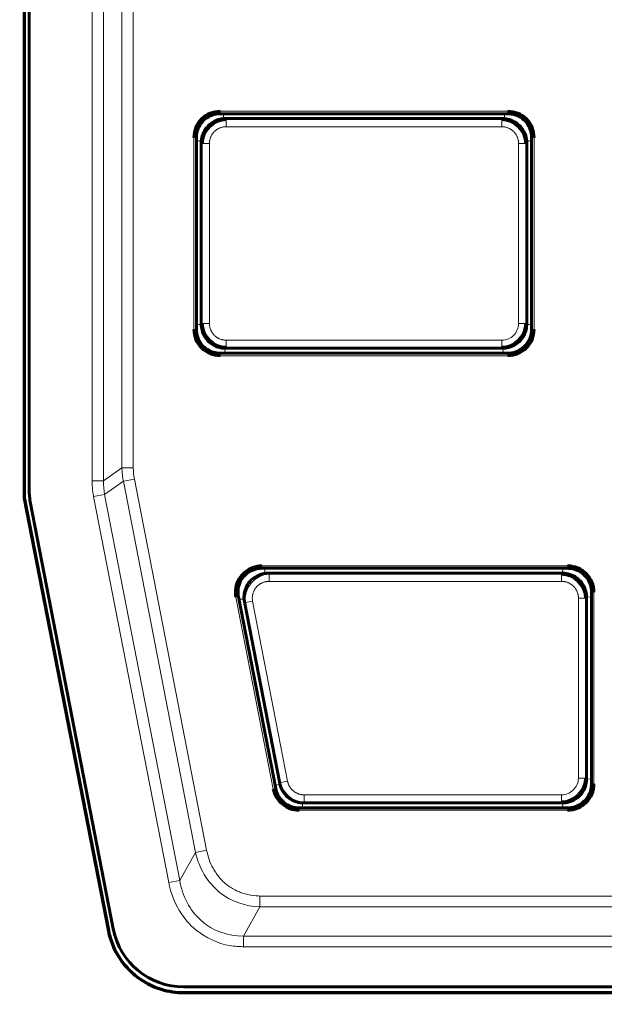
# Model space of a CAD drawing. Header units: millimetres. Extents: x 0 to 841, y 0 to 594.
# Tile 14 of 30: x 164 to 188, y 279 to 320. Entities that reach past the tile are written whole.
import ezdxf

# ---------------------------------------------------------------- set-up
doc = ezdxf.new("R2010")
doc.units = ezdxf.units.MM
doc.linetypes.add('K5LT_BASIC', pattern=[0])
doc.linetypes.add('K5LT_THIN', pattern=[0])
doc.layers.add('Системный слой', color=7, linetype='Continuous')
doc.styles.add('KDIMTEXTSTYLE', font='GOST_AU.SHX', dxfattribs={"width": 0.96, "oblique": 15, "height": 5})
doc.dimstyles.new('KDIMSTYLE (1.00)', dxfattribs={"dimtxt": 5, "dimasz": 1, "dimexe": 2, "dimexo": 0, "dimgap": 1, "dimtad": 1, "dimtxsty": 'KDIMTEXTSTYLE', "dimsah": 1, "dimcen": 0, "dimdle": 1, "dimadec": 0, "dimazin": 0, "dimtfac": 0.667, "dimtmove": 0, "dimatfit": 3, "dimfxl": 1, "dimtvp": 1, "dimtolj": 1, "dimtzin": 0, "dimarcsym": 0})

# ---------------------------------------------------------------- blocks, each defined once
blk = doc.blocks.new('KDIMARROW_01')
at = {"layer": 'Системный слой'}
blk.add_hatch(color=0, dxfattribs=at).paths.add_polyline_path([(-5, -0.658), (0, 0), (-5, 0.658), (-4.5, 0)])
at = {"layer": 'Системный слой', "color": 0, "linetype": 'K5LT_THIN', "lineweight": 18}
for p, q in [((-4.5, 0), (-5, 0.658)), ((-5, 0.658), (0, 0)), ((0, 0), (-5, -0.658)), ((-5, -0.658), (-4.5, 0)), ((0, 0), (-1, 0))]:
    blk.add_line(p, q, dxfattribs=at)

msp = doc.modelspace()

# ---------------------------------------------------------------- linework, layer by layer
at = {"layer": 'Системный слой', "color": 150, "linetype": 'K5LT_BASIC', "lineweight": 60, "true_color": 0x0080ff}
for p, q in [((163.843, 299.929), (163.843, 351.249)), ((163.858, 299.93), (163.858, 351.234)), ((164.05, 350.976), (164.05, 300.275)), ((172.036, 315.991), (184.045, 315.991)), ((183.841, 315.786), (172.24, 315.786)), ((171.036, 306.981), (171.036, 314.991)), ((185.045, 314.991), (185.045, 306.981)), ((171.24, 314.786), (171.24, 307.186)), ((184.84, 307.186), (184.84, 314.786)), ((172.24, 306.186), (183.841, 306.186)), ((184.045, 305.981), (172.036, 305.981)), ((163.843, 299.929), (163.858, 299.93)), ((167.358, 281.845), (163.843, 299.929)), ((167.373, 281.847), (163.858, 299.93)), ((167.561, 281.923), (164.105, 299.703)), ((173.776, 296.991), (186.545, 296.991)), ((186.341, 296.786), (174.024, 296.786)), ((187.545, 295.991), (187.545, 291.986)), ((174.351, 287.79), (172.794, 295.8)), ((173.043, 295.595), (174.52, 287.995)), ((187.34, 288.186), (187.34, 295.786)), ((187.545, 291.986), (187.545, 287.981)), ((186.545, 286.981), (175.333, 286.981)), ((175.501, 287.186), (186.341, 287.186)), ((170.505, 279.495), (225.576, 279.495)), ((225.582, 279.259), (170.513, 279.259)), ((225.582, 279.244), (170.513, 279.244))]:
    msp.add_line(p, q, dxfattribs=at)
at = {"layer": 'Системный слой', "color": 7, "linetype": 'K5LT_THIN', "lineweight": 18}
for p, q in [((166.68, 300.64), (166.68, 350.976)), ((167.154, 350.978), (167.154, 300.64)), ((167.926, 301.189), (167.926, 322.602)), ((168.401, 322.602), (168.401, 301.189)), ((172.031, 316.095), (172.031, 315.995)), ((172.031, 316.095), (184.049, 316.095)), ((184.049, 315.995), (184.049, 316.095)), ((172.036, 315.991), (172.031, 315.995)), ((184.049, 315.995), (172.031, 315.995)), ((172.171, 315.783), (172.167, 315.991)), ((172.28, 315.746), (172.24, 315.786)), ((172.28, 315.746), (183.8, 315.746)), ((172.28, 315.746), (172.28, 315.446)), ((183.841, 315.786), (183.8, 315.746)), ((183.8, 315.446), (183.8, 315.746)), ((183.914, 315.991), (183.909, 315.783)), ((184.045, 315.991), (184.049, 315.995)), ((183.8, 315.446), (172.28, 315.446)), ((170.931, 306.977), (170.931, 314.995)), ((171.031, 314.995), (170.931, 314.995)), ((171.031, 314.995), (171.031, 306.977)), ((171.036, 314.991), (171.031, 314.995)), ((171.036, 314.86), (171.243, 314.855)), ((184.838, 314.855), (185.045, 314.86)), ((185.045, 314.991), (185.049, 314.995)), ((185.049, 306.977), (185.049, 314.995)), ((185.149, 314.995), (185.049, 314.995)), ((185.149, 314.995), (185.149, 306.977)), ((171.24, 314.786), (171.281, 314.746)), ((171.581, 314.746), (171.281, 314.746)), ((171.281, 307.226), (171.281, 314.746)), ((171.581, 314.746), (171.581, 307.226)), ((184.8, 314.746), (184.5, 314.746)), ((184.5, 307.226), (184.5, 314.746)), ((184.8, 314.746), (184.84, 314.786)), ((184.8, 314.746), (184.8, 307.226)), ((170.931, 306.977), (171.031, 306.977)), ((171.036, 306.981), (171.031, 306.977)), ((171.24, 307.186), (171.036, 307.174)), ((171.281, 307.226), (171.24, 307.186)), ((171.281, 307.226), (171.581, 307.226)), ((184.5, 307.226), (184.8, 307.226)), ((184.84, 307.186), (184.8, 307.226)), ((185.045, 307.174), (184.84, 307.186)), ((185.045, 306.981), (185.049, 306.977)), ((185.049, 306.977), (185.149, 306.977)), ((172.228, 305.981), (172.24, 306.186)), ((172.24, 306.186), (172.28, 306.226)), ((172.28, 306.526), (172.28, 306.226)), ((172.28, 306.526), (183.8, 306.526)), ((183.8, 306.226), (172.28, 306.226)), ((183.8, 306.226), (183.8, 306.526)), ((183.8, 306.226), (183.841, 306.186)), ((183.841, 306.186), (183.853, 305.981)), ((172.036, 305.981), (172.031, 305.977)), ((172.031, 305.977), (184.049, 305.977)), ((172.031, 305.977), (172.031, 305.877)), ((184.049, 305.877), (172.031, 305.877)), ((184.045, 305.981), (184.049, 305.977)), ((184.049, 305.877), (184.049, 305.977)), ((167.926, 301.189), (167.154, 300.64)), ((167.926, 301.189), (168.401, 301.189)), ((166.68, 300.64), (167.154, 300.64)), ((167.202, 300.076), (167.985, 300.633)), ((168.445, 300.723), (167.985, 300.633)), ((171.001, 285.117), (167.985, 300.633)), ((171.461, 285.207), (168.445, 300.723)), ((164.04, 300.275), (164.05, 300.275)), ((167.202, 300.076), (166.742, 299.987)), ((166.742, 299.987), (169.879, 283.853)), ((167.202, 300.076), (170.338, 283.943)), ((164.105, 299.703), (164.096, 299.702)), ((173.771, 297.095), (173.771, 296.995)), ((173.771, 297.095), (186.549, 297.095)), ((173.776, 296.991), (173.771, 296.995)), ((186.549, 296.995), (173.771, 296.995)), ((173.911, 296.779), (173.879, 296.991)), ((174.073, 296.746), (174.024, 296.786)), ((174.073, 296.746), (186.3, 296.746)), ((174.073, 296.746), (174.073, 296.446)), ((186.341, 296.786), (186.3, 296.746)), ((186.3, 296.446), (186.3, 296.746)), ((186.353, 296.991), (186.341, 296.786)), ((186.545, 296.991), (186.549, 296.995)), ((186.549, 296.995), (186.549, 297.095)), ((186.3, 296.446), (174.073, 296.446)), ((187.545, 295.991), (187.549, 295.995)), ((187.549, 287.977), (187.549, 295.995)), ((187.649, 295.995), (187.549, 295.995)), ((187.649, 295.995), (187.649, 287.977)), ((172.789, 295.804), (172.691, 295.785)), ((172.691, 295.785), (174.249, 287.767)), ((172.794, 295.8), (172.789, 295.804)), ((172.789, 295.804), (174.348, 287.786)), ((172.814, 295.698), (173.027, 295.707)), ((173.043, 295.595), (173.091, 295.555)), ((173.386, 295.612), (173.091, 295.555)), ((174.553, 288.035), (173.091, 295.555)), ((174.848, 288.092), (173.386, 295.612)), ((187, 288.226), (187, 295.746)), ((187.3, 295.746), (187, 295.746)), ((187.3, 295.746), (187.34, 295.786)), ((187.3, 295.746), (187.3, 288.226)), ((187.34, 295.786), (187.545, 295.798)), ((174.553, 288.035), (174.848, 288.092)), ((187, 288.226), (187.3, 288.226)), ((187.34, 288.186), (187.3, 288.226)), ((187.545, 288.174), (187.34, 288.186)), ((174.249, 287.767), (174.348, 287.786)), ((174.528, 287.958), (174.323, 287.934)), ((174.351, 287.79), (174.348, 287.786)), ((174.553, 288.035), (174.52, 287.995)), ((187.545, 287.981), (187.549, 287.977)), ((187.549, 287.977), (187.649, 287.977)), ((175.501, 287.186), (175.535, 287.226)), ((175.535, 287.526), (175.535, 287.226)), ((175.535, 287.526), (186.3, 287.526)), ((186.3, 287.226), (175.535, 287.226)), ((186.3, 287.226), (186.3, 287.526)), ((186.3, 287.226), (186.341, 287.186)), ((175.333, 286.981), (175.329, 286.977)), ((175.329, 286.977), (175.329, 286.877)), ((175.329, 286.977), (186.549, 286.977)), ((186.549, 286.877), (175.329, 286.877)), ((175.479, 286.981), (175.463, 287.187)), ((186.341, 287.186), (186.353, 286.981)), ((186.545, 286.981), (186.549, 286.977)), ((186.549, 286.877), (186.549, 286.977)), ((171.001, 285.117), (171.461, 285.207)), ((171.001, 285.117), (170.338, 283.943)), ((170.338, 283.943), (169.879, 283.853)), ((173.692, 283.295), (173.692, 282.848)), ((173.692, 283.295), (222.389, 283.295)), ((173.001, 281.624), (173.692, 282.848)), ((222.389, 282.848), (173.692, 282.848)), ((167.553, 281.913), (167.561, 281.923)), ((167.373, 281.847), (167.358, 281.845)), ((173.001, 281.624), (223.08, 281.624)), ((173.001, 281.624), (173.001, 281.177)), ((223.08, 281.177), (173.001, 281.177)), ((170.505, 279.495), (170.499, 279.486)), ((170.513, 279.259), (170.513, 279.244))]:
    msp.add_line(p, q, dxfattribs=at)
for centre in [(183.8, 307.226), (186.3, 288.226)]:
    msp.add_arc(centre, 0.7, 269.9932, 0.0065, dxfattribs=at)
at = {"layer": 'Системный слой', "color": 150, "linetype": 'K5LT_BASIC', "lineweight": 60, "true_color": 0x0080ff}
for centre, major_axis, ratio, start_param, end_param in [((167.05, 300.276), (-2.986, -0.288), 0.999986, 6.187237, 6.379134), ((170.506, 282.495), (-1.908, -2.315), 0.999977, 5.593792, 6.972208)]:
    msp.add_ellipse(centre, major_axis=major_axis, ratio=ratio, start_param=start_param, end_param=end_param, dxfattribs=at)
for points in [[(172.031, 316.095), (171.88, 316.092), (171.601, 316.038), (171.233, 315.793), (170.989, 315.425), (170.934, 315.146), (170.931, 314.995)], [(185.149, 314.995), (185.147, 315.146), (185.092, 315.425), (184.848, 315.793), (184.48, 316.038), (184.201, 316.092), (184.049, 316.095)], [(171.281, 314.746), (171.281, 315.269), (171.757, 315.745), (172.28, 315.746)], [(172.24, 315.786), (172.233, 315.786), (172.217, 315.786), (172.194, 315.785), (172.179, 315.784), (172.171, 315.783)], [(183.8, 315.746), (184.324, 315.745), (184.8, 315.269), (184.8, 314.746)], [(183.909, 315.783), (183.902, 315.784), (183.886, 315.785), (183.864, 315.786), (183.848, 315.786), (183.841, 315.786)], [(171.243, 314.855), (171.242, 314.847), (171.241, 314.832), (171.241, 314.809), (171.24, 314.794), (171.24, 314.786)], [(184.84, 314.786), (184.84, 314.794), (184.84, 314.809), (184.839, 314.832), (184.839, 314.847), (184.838, 314.855)], [(170.931, 306.977), (170.934, 306.825), (170.989, 306.547), (171.233, 306.179), (171.601, 305.934), (171.88, 305.879), (172.031, 305.877)], [(172.28, 306.226), (171.757, 306.226), (171.281, 306.703), (171.281, 307.226)], [(184.8, 307.226), (184.8, 306.703), (184.324, 306.226), (183.8, 306.226)], [(184.049, 305.877), (184.201, 305.879), (184.48, 305.934), (184.848, 306.179), (185.092, 306.547), (185.147, 306.825), (185.149, 306.977)], [(173.771, 297.095), (173.635, 297.095), (173.383, 297.048), (173.042, 296.849), (172.793, 296.547), (172.663, 296.174), (172.665, 295.918), (172.691, 295.785)], [(174.024, 296.786), (173.986, 296.786), (173.949, 296.784), (173.911, 296.779)], [(186.3, 296.746), (186.824, 296.745), (187.3, 296.269), (187.3, 295.746)], [(187.649, 295.995), (187.647, 296.147), (187.592, 296.425), (187.348, 296.793), (186.98, 297.038), (186.701, 297.092), (186.549, 297.095)], [(173.027, 295.707), (173.03, 295.67), (173.035, 295.632), (173.043, 295.595)], [(187.3, 288.226), (187.3, 287.703), (186.824, 287.226), (186.3, 287.226)], [(174.249, 287.767), (174.275, 287.637), (174.367, 287.402), (174.615, 287.111), (174.949, 286.922), (175.197, 286.877), (175.329, 286.877)], [(174.52, 287.995), (174.522, 287.982), (174.525, 287.97), (174.528, 287.958)], [(186.549, 286.877), (186.701, 286.879), (186.98, 286.934), (187.348, 287.179), (187.592, 287.547), (187.647, 287.825), (187.649, 287.977)], [(175.463, 287.187), (175.476, 287.186), (175.489, 287.186), (175.501, 287.186)]]:
    msp.add_open_spline(points, degree=3, dxfattribs=at)
at = {"layer": 'Системный слой', "color": 7, "linetype": 'K5LT_THIN', "lineweight": 18}
for points, knots in [([(171.031, 314.995), (171.031, 315.046), (171.043, 315.198), (171.123, 315.453), (171.322, 315.729), (171.623, 315.932), (171.879, 315.992), (172.016, 315.995), (172.031, 315.995)], [0, 0, 0, 0, 0.09867, 0.28967, 0.506464, 0.738129, 0.970638, 1, 1, 1, 1]), ([(184.049, 315.995), (184.101, 315.995), (184.252, 315.983), (184.508, 315.903), (184.783, 315.704), (184.986, 315.403), (185.046, 315.148), (185.049, 315.01), (185.049, 314.995)], [0, 0, 0, 0, 0.09867, 0.28967, 0.506464, 0.738129, 0.970638, 1, 1, 1, 1]), ([(172.031, 305.977), (171.98, 305.977), (171.829, 305.989), (171.573, 306.069), (171.297, 306.267), (171.094, 306.568), (171.035, 306.824), (171.032, 306.962), (171.031, 306.977)], [0, 0, 0, 0, 0.09867, 0.28967, 0.506464, 0.738129, 0.970638, 1, 1, 1, 1]), ([(185.049, 306.977), (185.049, 306.925), (185.038, 306.774), (184.957, 306.518), (184.759, 306.243), (184.458, 306.04), (184.202, 305.98), (184.065, 305.977), (184.049, 305.977)], [0, 0, 0, 0, 0.09867, 0.28967, 0.506464, 0.738129, 0.970638, 1, 1, 1, 1]), ([(172.789, 295.804), (172.787, 295.813), (172.765, 295.935), (172.767, 296.166), (172.871, 296.462), (173.034, 296.687), (173.226, 296.844), (173.424, 296.941), (173.607, 296.986), (173.722, 296.995), (173.771, 296.995)], [0, 0, 0, 0, 0.014976, 0.211465, 0.386622, 0.541941, 0.680479, 0.804665, 0.916453, 1, 1, 1, 1]), ([(186.549, 296.995), (186.566, 296.995), (186.711, 296.991), (186.971, 296.927), (187.264, 296.721), (187.45, 296.461), (187.535, 296.213), (187.549, 296.058), (187.549, 295.995)], [0, 0, 0, 0, 0.032636, 0.275453, 0.502716, 0.702996, 0.879471, 1, 1, 1, 1]), ([(175.329, 286.977), (175.245, 286.977), (175.073, 286.999), (174.84, 287.093), (174.649, 287.233), (174.51, 287.393), (174.416, 287.557), (174.369, 287.69), (174.352, 287.766), (174.348, 287.786)], [0, 0, 0, 0, 0.182949, 0.373554, 0.543017, 0.694755, 0.831217, 0.954356, 1, 1, 1, 1]), ([(187.549, 287.977), (187.549, 287.96), (187.546, 287.815), (187.481, 287.555), (187.276, 287.263), (187.016, 287.076), (186.767, 286.992), (186.612, 286.977), (186.549, 286.977)], [0, 0, 0, 0, 0.032636, 0.275453, 0.502716, 0.702996, 0.879471, 1, 1, 1, 1]), ([(173.692, 283.295), (173.657, 283.295), (173.441, 283.306), (173.148, 283.355), (172.975, 283.411), (172.877, 283.447), (172.799, 283.477), (172.712, 283.516), (172.596, 283.578), (172.505, 283.632), (172.395, 283.702), (172.309, 283.766), (172.233, 283.831), (172.224, 283.84), (172.161, 283.894), (172.08, 283.976), (172.054, 284.004), (172.003, 284.062), (171.96, 284.115), (171.944, 284.136), (171.918, 284.169), (171.84, 284.277), (171.766, 284.396), (171.605, 284.687), (171.514, 284.943), (171.461, 285.207)], [0, 0, 0, 0, 0.125, 0.125, 0.25, 0.25, 0.3125, 0.3125, 0.375, 0.375, 0.4375, 0.4375, 0.5, 0.5, 0.5625, 0.5625, 0.59375, 0.59375, 0.625, 0.625, 0.6875, 0.6875, 0.75, 0.75, 1, 1, 1, 1]), ([(171.001, 285.117), (171.144, 284.459), (171.5, 283.864), (172.488, 283.059), (173.105, 282.858), (173.692, 282.848)], [0, 0, 0, 0, 0.5, 0.5, 1, 1, 1, 1]), ([(173.001, 281.624), (172.356, 281.613), (171.713, 281.84), (170.756, 282.693), (170.45, 283.301), (170.338, 283.943)], [0, 0, 0, 0, 0.5, 0.5, 1, 1, 1, 1]), ([(169.879, 283.853), (169.966, 283.403), (170.141, 282.994), (170.384, 282.581), (170.619, 282.268), (170.689, 282.19), (170.783, 282.09), (170.921, 281.96), (170.977, 281.913), (171.098, 281.814), (171.293, 281.677), (171.608, 281.497), (171.786, 281.411), (172.108, 281.297), (172.171, 281.274), (172.65, 281.185), (172.872, 281.177), (173.001, 281.177)], [0, 0, 0, 0, 0.25, 0.25, 0.375, 0.375, 0.4375, 0.4375, 0.5, 0.5, 0.625, 0.625, 0.75, 0.75, 0.875, 0.875, 1, 1, 1, 1])]:
    msp.add_open_spline(points, degree=3, knots=knots, dxfattribs=at)
at = {"layer": 'Системный слой', "color": 150, "linetype": 'K5LT_BASIC', "lineweight": 60, "true_color": 0x0080ff}
for points, knots in [([(172.036, 315.991), (171.924, 315.991), (171.81, 315.971), (171.599, 315.897), (171.498, 315.841), (171.411, 315.771), (171.324, 315.702), (171.247, 315.616), (171.188, 315.521), (171.128, 315.426), (171.085, 315.319), (171.06, 315.21), (171.044, 315.138), (171.036, 315.064), (171.036, 314.991)], [0, 0, 0, 0, 0.214939, 0.214939, 0.429878, 0.429878, 0.429878, 0.644833, 0.644833, 0.644833, 0.859593, 0.859593, 0.859593, 1, 1, 1, 1]), ([(171.243, 314.855), (171.249, 314.947), (171.269, 315.04), (171.301, 315.127), (171.339, 315.233), (171.396, 315.332), (171.467, 315.419), (171.538, 315.505), (171.625, 315.581), (171.72, 315.639), (171.815, 315.697), (171.921, 315.74), (172.03, 315.763), (172.077, 315.773), (172.124, 315.78), (172.171, 315.783)], [0, 0, 0, 0, 0.195172, 0.195172, 0.195172, 0.430839, 0.430839, 0.430839, 0.665896, 0.665896, 0.665896, 0.900744, 0.900744, 0.900744, 1, 1, 1, 1]), ([(183.909, 315.783), (184.002, 315.777), (184.095, 315.757), (184.182, 315.725), (184.287, 315.687), (184.387, 315.63), (184.474, 315.559), (184.56, 315.488), (184.635, 315.402), (184.694, 315.307), (184.752, 315.211), (184.794, 315.105), (184.818, 314.996), (184.828, 314.95), (184.835, 314.902), (184.838, 314.855)], [0, 0, 0, 0, 0.195172, 0.195172, 0.195172, 0.430839, 0.430839, 0.430839, 0.665896, 0.665896, 0.665896, 0.900744, 0.900744, 0.900744, 1, 1, 1, 1]), ([(185.045, 314.991), (185.045, 315.102), (185.026, 315.216), (184.952, 315.427), (184.896, 315.528), (184.826, 315.615), (184.756, 315.703), (184.67, 315.779), (184.575, 315.839), (184.48, 315.898), (184.374, 315.942), (184.265, 315.966), (184.193, 315.982), (184.119, 315.991), (184.045, 315.991)], [0, 0, 0, 0, 0.214939, 0.214939, 0.429878, 0.429878, 0.429878, 0.644833, 0.644833, 0.644833, 0.859593, 0.859593, 0.859593, 1, 1, 1, 1]), ([(171.036, 306.981), (171.036, 306.869), (171.055, 306.756), (171.129, 306.544), (171.185, 306.444), (171.255, 306.356), (171.325, 306.269), (171.411, 306.192), (171.506, 306.133), (171.6, 306.074), (171.707, 306.03), (171.816, 306.006), (171.888, 305.989), (171.962, 305.981), (172.036, 305.981)], [0, 0, 0, 0, 0.214939, 0.214939, 0.429878, 0.429878, 0.429878, 0.644833, 0.644833, 0.644833, 0.859593, 0.859593, 0.859593, 1, 1, 1, 1]), ([(172.24, 306.186), (172.137, 306.186), (172.033, 306.202), (171.935, 306.234), (171.828, 306.268), (171.726, 306.321), (171.637, 306.389), (171.547, 306.456), (171.469, 306.54), (171.407, 306.633), (171.345, 306.727), (171.298, 306.832), (171.271, 306.94), (171.251, 307.02), (171.24, 307.103), (171.24, 307.186)], [0, 0, 0, 0, 0.19768, 0.19768, 0.19768, 0.412699, 0.412699, 0.412699, 0.627672, 0.627672, 0.627672, 0.842628, 0.842628, 0.842628, 1, 1, 1, 1]), ([(184.84, 307.186), (184.84, 307.083), (184.824, 306.978), (184.793, 306.88), (184.758, 306.773), (184.705, 306.671), (184.638, 306.582), (184.57, 306.493), (184.486, 306.414), (184.393, 306.352), (184.3, 306.29), (184.194, 306.244), (184.086, 306.216), (184.006, 306.196), (183.923, 306.186), (183.841, 306.186)], [0, 0, 0, 0, 0.19768, 0.19768, 0.19768, 0.412699, 0.412699, 0.412699, 0.627672, 0.627672, 0.627672, 0.842628, 0.842628, 0.842628, 1, 1, 1, 1]), ([(184.045, 305.981), (184.157, 305.981), (184.271, 306), (184.482, 306.075), (184.582, 306.13), (184.67, 306.2), (184.757, 306.27), (184.834, 306.356), (184.893, 306.451), (184.952, 306.546), (184.996, 306.652), (185.021, 306.761), (185.037, 306.833), (185.045, 306.907), (185.045, 306.981)], [0, 0, 0, 0, 0.214939, 0.214939, 0.429878, 0.429878, 0.429878, 0.644833, 0.644833, 0.644833, 0.859593, 0.859593, 0.859593, 1, 1, 1, 1]), ([(173.776, 296.991), (173.664, 296.991), (173.55, 296.971), (173.445, 296.934), (173.339, 296.897), (173.239, 296.841), (173.151, 296.771), (173.064, 296.702), (172.987, 296.616), (172.928, 296.521), (172.869, 296.426), (172.825, 296.32), (172.8, 296.211), (172.776, 296.101), (172.77, 295.986), (172.783, 295.875), (172.785, 295.85), (172.789, 295.825), (172.794, 295.8)], [0, 0, 0, 0, 0.191453, 0.191453, 0.191453, 0.382906, 0.382906, 0.382906, 0.574371, 0.574371, 0.574371, 0.765539, 0.765539, 0.765539, 0.957, 0.957, 0.957, 1, 1, 1, 1]), ([(173.027, 295.707), (173.02, 295.804), (173.027, 295.903), (173.048, 295.998), (173.072, 296.107), (173.115, 296.214), (173.174, 296.309), (173.232, 296.404), (173.307, 296.49), (173.393, 296.56), (173.479, 296.63), (173.578, 296.687), (173.682, 296.725), (173.756, 296.752), (173.834, 296.77), (173.911, 296.779)], [0, 0, 0, 0, 0.191133, 0.191133, 0.191133, 0.410616, 0.410616, 0.410616, 0.628686, 0.628686, 0.628686, 0.846223, 0.846223, 0.846223, 1, 1, 1, 1]), ([(186.341, 296.786), (186.444, 296.786), (186.548, 296.77), (186.646, 296.738), (186.753, 296.704), (186.855, 296.651), (186.944, 296.583), (187.033, 296.516), (187.112, 296.432), (187.174, 296.338), (187.236, 296.245), (187.282, 296.14), (187.31, 296.031), (187.33, 295.952), (187.34, 295.868), (187.34, 295.786)], [0, 0, 0, 0, 0.19768, 0.19768, 0.19768, 0.412699, 0.412699, 0.412699, 0.627672, 0.627672, 0.627672, 0.842628, 0.842628, 0.842628, 1, 1, 1, 1]), ([(187.545, 295.991), (187.545, 296.102), (187.526, 296.216), (187.452, 296.427), (187.396, 296.528), (187.326, 296.615), (187.256, 296.703), (187.17, 296.779), (187.075, 296.839), (186.98, 296.898), (186.874, 296.942), (186.765, 296.966), (186.693, 296.982), (186.619, 296.991), (186.545, 296.991)], [0, 0, 0, 0, 0.214939, 0.214939, 0.429878, 0.429878, 0.429878, 0.644833, 0.644833, 0.644833, 0.859593, 0.859593, 0.859593, 1, 1, 1, 1]), ([(187.34, 288.186), (187.34, 288.083), (187.324, 287.978), (187.293, 287.88), (187.258, 287.773), (187.205, 287.671), (187.138, 287.582), (187.07, 287.493), (186.986, 287.414), (186.893, 287.352), (186.8, 287.29), (186.694, 287.244), (186.586, 287.216), (186.506, 287.196), (186.423, 287.186), (186.341, 287.186)], [0, 0, 0, 0, 0.19768, 0.19768, 0.19768, 0.412699, 0.412699, 0.412699, 0.627672, 0.627672, 0.627672, 0.842628, 0.842628, 0.842628, 1, 1, 1, 1]), ([(175.333, 286.981), (175.221, 286.981), (175.107, 287), (175.002, 287.037), (174.896, 287.074), (174.796, 287.13), (174.708, 287.2), (174.621, 287.27), (174.545, 287.356), (174.485, 287.45), (174.421, 287.554), (174.374, 287.671), (174.351, 287.79)], [0, 0, 0, 0, 0.244402, 0.244402, 0.244402, 0.488821, 0.488821, 0.488821, 0.733087, 0.733087, 0.733087, 1, 1, 1, 1]), ([(175.463, 287.187), (175.351, 287.191), (175.239, 287.215), (175.135, 287.256), (175.031, 287.297), (174.932, 287.356), (174.848, 287.43), (174.763, 287.503), (174.69, 287.591), (174.634, 287.688), (174.586, 287.772), (174.55, 287.864), (174.528, 287.958)], [0, 0, 0, 0, 0.259196, 0.259196, 0.259196, 0.518373, 0.518373, 0.518373, 0.777301, 0.777301, 0.777301, 1, 1, 1, 1]), ([(186.545, 286.981), (186.657, 286.981), (186.771, 287), (186.982, 287.075), (187.082, 287.13), (187.17, 287.2), (187.257, 287.27), (187.334, 287.356), (187.393, 287.451), (187.452, 287.546), (187.496, 287.652), (187.521, 287.761), (187.537, 287.833), (187.545, 287.907), (187.545, 287.981)], [0, 0, 0, 0, 0.214939, 0.214939, 0.429878, 0.429878, 0.429878, 0.644833, 0.644833, 0.644833, 0.859593, 0.859593, 0.859593, 1, 1, 1, 1]), ([(170.513, 279.244), (170.195, 279.244), (169.877, 279.292), (169.171, 279.508), (168.793, 279.71), (168.144, 280.246), (167.873, 280.578), (167.526, 281.23), (167.419, 281.533), (167.358, 281.845)], [0, 0, 0, 0, 0.215186, 0.215186, 0.500003, 0.500003, 0.784821, 0.784821, 1, 1, 1, 1]), ([(167.373, 281.847), (167.433, 281.537), (167.54, 281.235), (167.885, 280.586), (168.155, 280.256), (168.801, 279.723), (169.177, 279.521), (169.88, 279.306), (170.197, 279.259), (170.513, 279.259)], [0, 0, 0, 0, 0.21518, 0.21518, 0.499997, 0.499997, 0.784815, 0.784815, 1, 1, 1, 1])]:
    msp.add_open_spline(points, degree=3, knots=knots, dxfattribs=at)
at = {"layer": 'Системный слой', "color": 7, "linetype": 'K5LT_THIN', "lineweight": 18}
for points, weights in [([(171.581, 314.746), (171.581, 315.156), (171.87, 315.446), (172.28, 315.446)], [1, 0.804686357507, 0.804686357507, 1]), ([(183.8, 315.446), (184.21, 315.446), (184.5, 315.156), (184.5, 314.746)], [1, 0.804686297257, 0.804686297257, 1]), ([(172.28, 306.526), (171.87, 306.526), (171.581, 306.816), (171.581, 307.226)], [1, 0.804686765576, 0.804686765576, 1]), ([(173.386, 295.612), (173.295, 296.079), (173.597, 296.446), (174.073, 296.446)], [1, 0.757312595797, 0.757312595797, 1]), ([(186.3, 296.446), (186.71, 296.446), (187, 296.156), (187, 295.746)], [1, 0.804686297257, 0.804686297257, 1]), ([(175.535, 287.526), (175.184, 287.526), (174.914, 287.749), (174.848, 288.092)], [1, 0.847717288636, 0.847717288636, 1])]:
    msp.add_rational_spline(points, weights, degree=3, dxfattribs=at)
for points in [[(167.926, 301.189), (167.927, 301.126), (167.933, 301.001), (167.952, 300.816), (167.973, 300.694), (167.985, 300.633)], [(168.445, 300.723), (168.416, 300.876), (168.401, 301.032), (168.401, 301.189)], [(166.68, 300.64), (166.68, 300.567), (166.685, 300.421), (166.705, 300.203), (166.729, 300.059), (166.742, 299.987)], [(167.202, 300.076), (167.168, 300.262), (167.152, 300.451), (167.154, 300.64)], [(173.091, 295.555), (172.979, 296.132), (173.485, 296.746), (174.073, 296.746)], [(175.535, 287.226), (175.075, 287.226), (174.641, 287.584), (174.553, 288.035)]]:
    msp.add_open_spline(points, degree=3, dxfattribs=at)

# ---------------------------------------------------------------- dimensions: what is measured, and where the dimension line sits
at = {"layer": 'Системный слой', "color": 7}
msp.add_linear_dim(base=(83.04, 456.549), p1=(167.245, 138.549), p2=(177.245, 456.549), angle=90, location=(83.04, 297.549), text='\\H5.0;\\W0.965;\\Q15;\\H5.0;\\W0.965;\\Q15;\\Q15;В', dimstyle='KDIMSTYLE (1.00)', override={"dimexo": 0, "dimblk1": 'KDIMARROW_01', "dimblk2": 'KDIMARROW_01', "dimse1": 0, "dimse2": 0, "dimclrt": 7, "dimtolj": 1}, dxfattribs=at).render()

doc.saveas('drawing.dxf')
